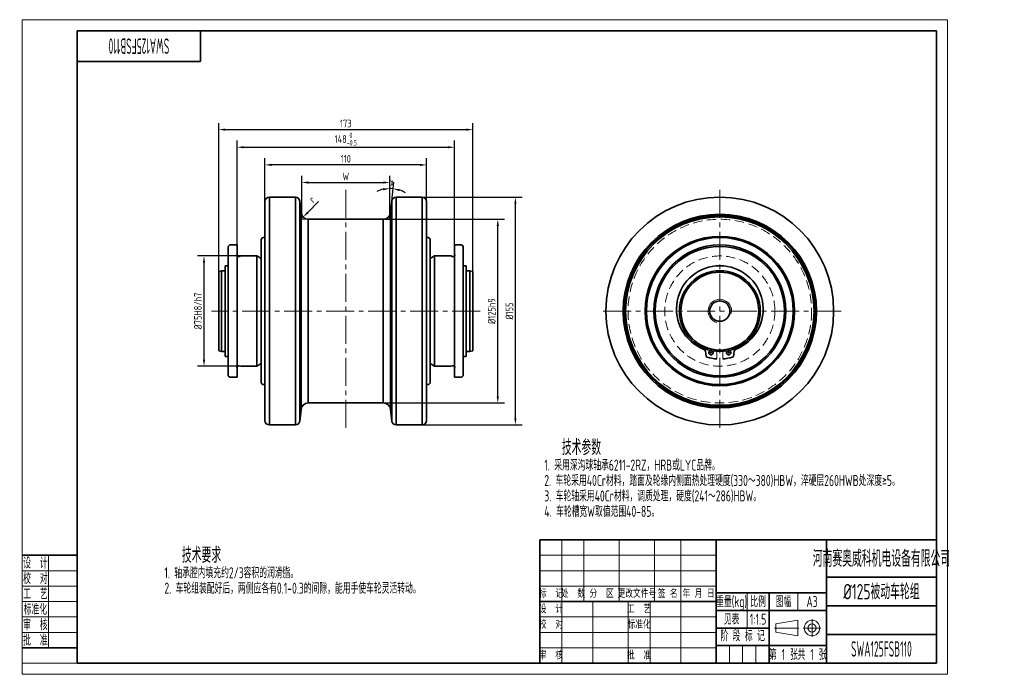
# Model space of a CAD drawing. Header units: millimetres. Extents: x -2 to 669, y 0 to 446.
import ezdxf
from ezdxf.enums import TextEntityAlignment as Align

# ---------------------------------------------------------------- set-up
doc = ezdxf.new("R2010")
doc.units = ezdxf.units.MM
doc.linetypes.add('CENTER2', pattern=[28.575, 19.05, -3.175, 3.175, -3.175])
doc.linetypes.add('DASHED2', pattern=[9.525, 6.35, -3.175])
doc.layers.get('Defpoints').update_dxf_attribs({"lineweight": 18})
for name, color, linetype, lineweight in [('01.1', 1, 'Continuous', 18), ('01.2', 7, 'Continuous', 35), ('01.T', 3, 'Continuous', 18), ('02.1', 2, 'DASHED2', 18), ('04.1', 4, 'CENTER2', 18)]:
    doc.layers.add(name, color=color, linetype=linetype, lineweight=lineweight)
doc.styles.get("Standard").update_dxf_attribs({"font": 'isocp.shx', "width": 0.707, "bigfont": 'gbcbig.shx'})
doc.dimstyles.new('Tech_1.5', dxfattribs={"dimscale": 1.5, "dimtxt": 3.5, "dimasz": 3, "dimexe": 3, "dimexo": 0, "dimgap": 1, "dimtad": 1, "dimdec": 3, "dimdsep": 46, "dimtxsty": 'Standard', "dimcen": 0, "dimclrd": 1, "dimclre": 1, "dimclrt": 3, "dimazin": 2, "dimtfac": 1, "dimtdec": 3, "dimtmove": 0, "dimatfit": 0, "dimfxl": 0, "dimarcsym": 0})
doc.dimstyles.new('Tech_1.5$2', dxfattribs={"dimscale": 1.5, "dimtxt": 3.5, "dimasz": 3, "dimexe": 3, "dimexo": 0, "dimgap": 1, "dimtad": 1, "dimtih": 1, "dimtoh": 1, "dimdec": 3, "dimdsep": 46, "dimtxsty": 'Standard', "dimcen": 0, "dimclrd": 1, "dimclre": 1, "dimclrt": 3, "dimazin": 2, "dimtfac": 1, "dimtdec": 3, "dimtmove": 0, "dimatfit": 0, "dimfxl": 0, "dimarcsym": 0})

# ---------------------------------------------------------------- blocks, each defined once
blk = doc.blocks.new('A$C378E2D00')
at = {"layer": '01.1'}
for p, q in [((0, 297), (0, 0)), ((420, 297), (0, 297)), ((420, 0), (420, 297)), ((12, 54), (12, 12)), ((25, 47), (0, 47)), ((25, 40), (0, 40)), ((25, 33), (0, 33)), ((25, 26), (0, 26)), ((25, 19), (0, 19)), ((25, 5), (0, 5)), ((0, 0), (420, 0))]:
    blk.add_line(p, q, dxfattribs=at)
at = {"layer": '01.2'}
for p, q in [((415, 292), (25, 292)), ((25, 292), (25, 5)), ((81, 292), (81, 278)), ((415, 5), (415, 292)), ((81, 278), (25, 278)), ((25, 54), (0, 54)), ((25, 12), (0, 12)), ((25, 5), (415, 5))]:
    blk.add_line(p, q, dxfattribs=at)
at = {"layer": '01.T', "width": 0.707}
for s, p in [('设  计', (6, 50.5)), ('校  对', (6, 43.5)), ('工  艺', (6, 36.5)), ('标准化', (6, 29.5)), ('审  核', (6, 22.5)), ('批  准', (6, 15.5))]:
    blk.add_text(s, height=5, dxfattribs=at).set_placement(p, align=Align.MIDDLE_CENTER)
blk = doc.blocks.new('A$C6AAB7862')
at = {"layer": '01.1'}
for p, q in [((-16.5, 1.83), (-6.5, 3.5)), ((-16.5, 1.83), (-16.5, -1.83)), ((-6.5, 3.5), (-6.5, -3.5)), ((-16.5, -1.83), (-6.5, -3.5))]:
    blk.add_line(p, q, dxfattribs=at)
for radius in [3.5, 1.83]:
    blk.add_circle((0, 0), radius, dxfattribs=at)
at = {"layer": '04.1'}
for p, q in [((-17, 0), (-6, 0)), ((-4, 0), (4, 0)), ((0, 4), (0, -4))]:
    blk.add_line(p, q, dxfattribs=at)
blk = doc.blocks.new('A$C4DBB3281')
at = {"layer": '01.1'}
for p, q in [((-255, 84), (-255, 42)), ((-240, 84), (-240, 42)), ((-216, 84), (-216, 42)), ((-192, 84), (-192, 42)), ((-174, 84), (-174, 0)), ((-270, 73.5), (-150, 73.5)), ((-270, 63), (-150, 63)), ((-270, 52.5), (-150, 52.5)), ((-129, 48), (-129, 24)), ((-94.5, 48), (-94.5, 36)), ((-255, 42), (-255, 0)), ((-234, 42), (-234, 0)), ((-210, 42), (-210, 0)), ((-195, 42), (-195, 0)), ((-270, 31.5), (-150, 31.5)), ((-270, 21), (-150, 21)), ((-270, 10.5), (-150, 10.5)), ((-141, 0), (-141, 12)), ((-132, 0), (-132, 12)), ((-123, 0), (-123, 12))]:
    blk.add_line(p, q, dxfattribs=at)
at = {"layer": '01.2'}
for p, q in [((-270, 84), (0, 84)), ((-270, 84), (-270, 0)), ((-150, 0), (-150, 84)), ((-75, 0), (-75, 84)), ((0, 84), (0, 0)), ((-75, 58.5), (0, 58.5)), ((-150, 48), (-75, 48)), ((-114, 0), (-114, 48)), ((-270, 42), (-150, 42)), ((-150, 36), (-75, 36)), ((-75, 39), (0, 39)), ((-150, 24), (-114, 24)), ((-75, 19.5), (0, 19.5)), ((-150, 12), (-75, 12)), ((-270, 0), (0, 0))]:
    blk.add_line(p, q, dxfattribs=at)
at = {"layer": '01.2', "xscale": 1.5, "yscale": 1.5, "zscale": 1.5}
blk.add_blockref('A$C6AAB7862', (-84.75, 24), dxfattribs=at)
at = {"layer": '01.T'}
for s, height, width, p in [('河南赛奥威科机电设备有限公司', 11.25, 0.625, (-37.5, 71.25)), ('重量(kg)', 7.5, 0.707, (-139.5, 42)), ('比例', 7.5, 0.707, (-121.5, 42)), ('图幅', 7.5, 0.707, (-104.25, 42)), ('A3', 7.5, 0.707, (-84.75, 42)), ('阶 段 标 记', 7.5, 0.707, (-132, 18.75)), ('第   张', 7.5, 0.707, (-104.25, 6)), ('共   张', 7.5, 0.707, (-84.75, 6))]:
    blk.add_text(s, height=height, dxfattribs=dict(at, width=width)).set_placement(p, align=Align.MIDDLE_CENTER)
for s, p in [('标  记', (-262.5, 47.25)), ('处  数', (-247.5, 47.25)), ('分  区', (-228, 47.25)), ('更改文件号', (-204, 47.25)), ('签 名', (-183, 47.25)), ('年 月 日', (-162, 47.25)), ('设  计', (-262.5, 36.75)), ('工  艺', (-202.5, 36.75)), ('校  对', (-262.5, 26.25)), ('标准化', (-202.5, 26.25)), ('审  核', (-262.5, 5.25)), ('批  准', (-202.5, 5.25))]:
    blk.add_text(s, height=5.25, dxfattribs=at).set_placement(p, align=Align.MIDDLE_CENTER)
blk = doc.blocks.new('*D4')
at = {"layer": '01.1', "color": 1, "lineweight": -2}
for p, q in [((146.31, 292.19), (146.31, 363.19)), ((294.31, 292.19), (294.31, 363.19)), ((150.81, 358.69), (289.81, 358.69))]:
    blk.add_line(p, q, dxfattribs=at)
at = {"layer": '01.1', "color": 1}
for points in [[(150.81, 359.44), (150.81, 357.94), (146.31, 358.69)], [(289.81, 359.44), (289.81, 357.94), (294.31, 358.69)]]:
    blk.add_solid(points, dxfattribs=at)
at = {"layer": 'Defpoints', "color": 0}
for p in [(294.31, 358.69), (146.31, 292.19), (294.31, 292.19)]:
    blk.add_point(p, dxfattribs=at)
at = {"layer": '01.1', "color": 3, "insert": (220.31, 364.28), "char_height": 5.25, "attachment_point": 5}
blk.add_mtext('\\A1;148{\\H0.7x;\\S 0^ -0.5;}', dxfattribs=at)
blk = doc.blocks.new('*D5')
at = {"layer": '01.1', "color": 1, "lineweight": -2}
for p, q in [((148.81, 284.69), (119.31, 284.69)), ((123.81, 214.19), (123.81, 280.19)), ((148.81, 209.69), (119.31, 209.69))]:
    blk.add_line(p, q, dxfattribs=at)
at = {"layer": '01.1', "color": 1}
for points in [[(123.06, 280.19), (124.56, 280.19), (123.81, 284.69)], [(123.06, 214.19), (124.56, 214.19), (123.81, 209.69)]]:
    blk.add_solid(points, dxfattribs=at)
at = {"layer": 'Defpoints', "color": 0}
for p in [(123.81, 284.69), (148.81, 284.69), (148.81, 209.69)]:
    blk.add_point(p, dxfattribs=at)
at = {"layer": '01.1', "color": 3, "insert": (119.69, 247.19), "char_height": 5.25, "attachment_point": 5, "rotation": 90}
blk.add_mtext('%%c75H8/h7', dxfattribs=at)
blk = doc.blocks.new('*D6')
at = {"layer": '01.1', "color": 1, "lineweight": -2}
for p, q in [((190.31, 309.69), (190.31, 339.19)), ((250.31, 309.69), (250.31, 339.19)), ((194.81, 334.69), (245.81, 334.69))]:
    blk.add_line(p, q, dxfattribs=at)
at = {"layer": '01.1', "color": 1}
for points in [[(194.81, 335.44), (194.81, 333.94), (190.31, 334.69)], [(245.81, 335.44), (245.81, 333.94), (250.31, 334.69)]]:
    blk.add_solid(points, dxfattribs=at)
at = {"layer": 'Defpoints', "color": 0}
for p in [(250.31, 334.69), (190.31, 309.69), (250.31, 309.69)]:
    blk.add_point(p, dxfattribs=at)
at = {"layer": '01.1', "color": 3, "insert": (220.31, 338.82), "char_height": 5.25, "attachment_point": 5}
blk.add_mtext('W', dxfattribs=at)
blk = doc.blocks.new('*D7')
at = {"layer": '01.1', "color": 1, "lineweight": -2}
for p, q in [((165.31, 321.69), (165.31, 351.19)), ((275.31, 321.69), (275.31, 351.19)), ((270.81, 346.69), (169.81, 346.69))]:
    blk.add_line(p, q, dxfattribs=at)
at = {"layer": '01.1', "color": 1}
for points in [[(169.81, 347.44), (169.81, 345.94), (165.31, 346.69)], [(270.81, 347.44), (270.81, 345.94), (275.31, 346.69)]]:
    blk.add_solid(points, dxfattribs=at)
at = {"layer": 'Defpoints', "color": 0}
for p in [(165.31, 346.69), (165.31, 321.69), (275.31, 321.69)]:
    blk.add_point(p, dxfattribs=at)
at = {"layer": '01.1', "color": 3, "insert": (220.31, 350.82), "char_height": 5.25, "attachment_point": 5}
blk.add_mtext('110', dxfattribs=at)
blk = doc.blocks.new('*D8')
at = {"layer": '01.1', "color": 1, "lineweight": -2}
for p, q in [((133.81, 273.69), (133.81, 375.19)), ((138.31, 370.69), (302.31, 370.69)), ((306.81, 274.16), (306.81, 375.19))]:
    blk.add_line(p, q, dxfattribs=at)
at = {"layer": '01.1', "color": 1}
for points in [[(138.31, 371.44), (138.31, 369.94), (133.81, 370.69)], [(302.31, 371.44), (302.31, 369.94), (306.81, 370.69)]]:
    blk.add_solid(points, dxfattribs=at)
at = {"layer": 'Defpoints', "color": 0}
for p in [(306.81, 370.69), (133.81, 273.69), (306.81, 274.16)]:
    blk.add_point(p, dxfattribs=at)
at = {"layer": '01.1', "color": 3, "insert": (220.31, 374.82), "char_height": 5.25, "attachment_point": 5}
blk.add_mtext('173', dxfattribs=at)
blk = doc.blocks.new('*D9')
at = {"layer": '01.1', "color": 1, "lineweight": -2}
for p, q in [((245.81, 309.69), (328.31, 309.69)), ((323.81, 189.19), (323.81, 305.19)), ((245.81, 184.69), (328.31, 184.69))]:
    blk.add_line(p, q, dxfattribs=at)
at = {"layer": '01.1', "color": 1}
for points in [[(323.06, 305.19), (324.56, 305.19), (323.81, 309.69)], [(323.06, 189.19), (324.56, 189.19), (323.81, 184.69)]]:
    blk.add_solid(points, dxfattribs=at)
at = {"layer": 'Defpoints', "color": 0}
for p in [(245.81, 309.69), (323.81, 309.69), (245.81, 184.69)]:
    blk.add_point(p, dxfattribs=at)
at = {"layer": '01.1', "color": 3, "insert": (319.69, 247.19), "char_height": 5.25, "attachment_point": 5, "rotation": 90}
blk.add_mtext('%%c125h9', dxfattribs=at)
blk = doc.blocks.new('*D10')
at = {"layer": '01.1', "color": 1, "lineweight": -2}
for p, q in [((272.31, 324.69), (340.31, 324.69)), ((335.81, 174.19), (335.81, 320.19)), ((272.31, 169.69), (340.31, 169.69))]:
    blk.add_line(p, q, dxfattribs=at)
at = {"layer": '01.1', "color": 1}
for points in [[(335.06, 320.19), (336.56, 320.19), (335.81, 324.69)], [(335.06, 174.19), (336.56, 174.19), (335.81, 169.69)]]:
    blk.add_solid(points, dxfattribs=at)
at = {"layer": 'Defpoints', "color": 0}
for p in [(272.31, 324.69), (335.81, 324.69), (272.31, 169.69)]:
    blk.add_point(p, dxfattribs=at)
at = {"layer": '01.1', "color": 3, "insert": (331.69, 247.19), "char_height": 5.25, "attachment_point": 5, "rotation": 90}
blk.add_mtext('%%c155', dxfattribs=at)
blk = doc.blocks.new('*D11')
at = {"layer": '01.1', "color": 1, "lineweight": -2}
blk.add_line((201.71, 321.74), (194.47, 314.34), dxfattribs=at)
at = {"layer": '01.1', "color": 1}
blk.add_solid([(193.93, 314.86), (195, 313.81), (191.32, 311.12)], dxfattribs=at)
at = {"layer": 'Defpoints', "color": 0}
for p in [(191.32, 311.12), (194.81, 314.69)]:
    blk.add_point(p, dxfattribs=at)
at = {"layer": '01.1', "color": 3, "insert": (197.32, 323.16), "char_height": 5.25, "attachment_point": 5, "rotation": 45.64127}
blk.add_mtext('r', dxfattribs=at)
blk = doc.blocks.new('*D12')
at = {"layer": '01.1', "color": 1, "lineweight": -2}
for p, q in [((250.31, 324.69), (250.31, 335.11)), ((251.61, 322.01), (252.97, 334.97))]:
    blk.add_line(p, q, dxfattribs=at)
for start, end in [(102.35198, 114.70396), (84, 90), (59.29604, 71.64802)]:
    blk.add_arc((250.31, 309.69), 20.91, start, end, dxfattribs=at)
at = {"layer": '01.1', "color": 1}
for points in [[(245.76, 330.87), (245.92, 329.38), (250.31, 330.61)], [(256.74, 328.81), (257.06, 330.28), (252.5, 330.49)]]:
    blk.add_solid(points, dxfattribs=at)
at = {"layer": 'Defpoints', "color": 0}
for p in [(251.77, 330.56), (250.31, 324.69), (251.61, 322.01), (250.31, 309.69), (250.78, 314.17)]:
    blk.add_point(p, dxfattribs=at)
at = {"layer": '01.1', "color": 3, "insert": (251.39, 335.11), "char_height": 5.25, "attachment_point": 5}
blk.add_mtext('α', dxfattribs=at)
blk = doc.blocks.new('A$C672B58AE')
at = {"layer": '01.2'}
for p, q in [((-55, 74.5), (-55, -74.5)), ((-52, -77.5), (-52, 77.5)), ((-52, 77.5), (-34.28, 77.5)), ((-34.28, -77.5), (-34.28, 77.5)), ((-31.29, -74.81), (-31.29, 74.81)), ((-30.47, 66.98), (-31.29, 74.81)), ((30.47, 66.98), (31.29, 74.81)), ((31.29, -74.81), (31.29, 74.81)), ((34.28, -77.5), (34.28, 77.5)), ((52, 77.5), (34.28, 77.5)), ((52, -77.5), (52, 77.5)), ((55, 74.5), (55, -74.5)), ((-30.47, -66.98), (-30.47, 66.98)), ((-25.5, -62.5), (-25.5, 62.5)), ((-25.5, 62.5), (25.5, 62.5)), ((25.5, -62.5), (25.5, 62.5)), ((30.47, -66.98), (30.47, 66.98)), ((-57.5, 48.5), (-57.5, -48.5)), ((-56, 50), (-55, 50)), ((56, 50), (55, 50)), ((56, 50), (55, 50)), ((57.5, 48.5), (57.5, -48.5)), ((57.5, 48.5), (57.5, -48.5)), ((-80, 44), (-79, 45)), ((-80, 44), (-80, -44)), ((-79, 45), (-74, 45)), ((-74, -45), (-74, 45)), ((74, 45), (74, -45)), ((79, 45), (74, 45)), ((80, 44), (79, 45)), ((80, 44), (80, -44)), ((-74, 39.3), (-74.2, 37.88)), ((-74.2, 37.88), (-74.2, 37.8)), ((-73.6, 37.2), (-72.7, 37.2)), ((-71.5, 37.5), (-72.54, 37.22)), ((-71.5, 37.5), (-60.5, 37.5)), ((-60.5, 37.5), (-60.5, -37.5)), ((-60.5, 37.5), (-57.5, 35.77)), ((-57.5, 35.77), (-57.5, 27.5)), ((60.5, 37.5), (57.5, 35.77)), ((57.5, 35.77), (57.5, 27.5)), ((71.5, 37.5), (60.5, 37.5)), ((60.5, 37.5), (60.5, -37.5)), ((71.5, 37.5), (72.54, 37.22)), ((73.6, 37.2), (72.7, 37.2)), ((74, 39.3), (74.2, 37.88)), ((74.2, 37.88), (74.2, 37.8)), ((-84.5, 27.5), (-86.5, 26.96)), ((-86.5, -26.96), (-86.5, 26.96)), ((-84.5, -27.5), (-84.5, 27.5)), ((-82, 27.5), (-84.5, 27.5)), ((-82, 30.87), (-82, -30.87)), ((-82, 30.87), (-80, 30.87)), ((-82, -27.5), (-82, 27.5)), ((-80, 30.87), (-80, -30.87)), ((82, 30.87), (80, 30.87)), ((80, 30.87), (80, -30.87)), ((82, 30.87), (82, -30.87)), ((82, -27.5), (82, 27.5)), ((82, 27.5), (84.5, 27.5)), ((84.5, 27.5), (86.5, 26.96)), ((84.5, -27.5), (84.5, 27.5)), ((86.5, -26.96), (86.5, 26.96)), ((-84.5, -27.5), (-86.5, -26.96)), ((-82, -27.5), (-84.5, -27.5)), ((-82, -30.87), (-80, -30.87)), ((-57.5, -27.5), (-57.5, -35.77)), ((57.5, -27.5), (57.5, -35.77)), ((82, -30.87), (80, -30.87)), ((82, -27.5), (84.5, -27.5)), ((84.5, -27.5), (86.5, -26.96)), ((-74.2, -37.88), (-74.2, -37.8)), ((-74, -39.3), (-74.2, -37.88)), ((-73.6, -37.2), (-72.7, -37.2)), ((-71.5, -37.5), (-72.54, -37.22)), ((-71.5, -37.5), (-60.5, -37.5)), ((-60.5, -37.5), (-57.5, -35.77)), ((60.5, -37.5), (57.5, -35.77)), ((71.5, -37.5), (60.5, -37.5)), ((71.5, -37.5), (72.54, -37.22)), ((73.6, -37.2), (72.7, -37.2)), ((74, -39.3), (74.2, -37.88)), ((74.2, -37.88), (74.2, -37.8)), ((-80, -44), (-79, -45)), ((-79, -45), (-74, -45)), ((79, -45), (74, -45)), ((80, -44), (79, -45)), ((-56, -50), (-55, -50)), ((56, -50), (55, -50)), ((56, -50), (55, -50)), ((-30.47, -66.98), (-31.29, -74.81)), ((-25.5, -62.5), (25.5, -62.5)), ((30.47, -66.98), (31.29, -74.81)), ((-52, -77.5), (-34.28, -77.5)), ((52, -77.5), (34.28, -77.5))]:
    blk.add_line(p, q, dxfattribs=at)
for centre, radius, start, end in [((-52, 74.5), 3, 90, 180), ((-34.28, 74.5), 3, 6, 90), ((34.28, 74.5), 3, 90, 174), ((52, 74.5), 3, 0, 90), ((-25.5, 67.5), 5, 186, 270), ((25.5, 67.5), 5, 270, 354), ((-56, 48.5), 1.5, 90, 180), ((56, 48.5), 1.5, 0, 90), ((56, 48.5), 1.5, 0, 90), ((-73.6, 37.8), 0.6, 180, 270), ((-72.7, 37.8), 0.6, 270, 285), ((72.7, 37.8), 0.6, 255, 270), ((73.6, 37.8), 0.6, 270, 0), ((-73.6, -37.8), 0.6, 90, 180), ((-72.7, -37.8), 0.6, 75, 90), ((72.7, -37.8), 0.6, 90, 105), ((73.6, -37.8), 0.6, 360, 90), ((-56, -48.5), 1.5, 180, 270), ((56, -48.5), 1.5, 270, 0), ((56, -48.5), 1.5, 270, 0), ((-25.5, -67.5), 5, 90, 174), ((25.5, -67.5), 5, 6, 90), ((-52, -74.5), 3, 180, 270), ((-34.28, -74.5), 3, 270, 354), ((34.28, -74.5), 3, 186, 270), ((52, -74.5), 3, 270, 0)]:
    blk.add_arc(centre, radius, start, end, dxfattribs=at)
at = {"layer": '04.1'}
for p, q in [((0, 82.5), (0, -82.5)), ((91.5, 0), (-91.5, 0))]:
    blk.add_line(p, q, dxfattribs=at)
blk = doc.blocks.new('A$C60EC4211')
at = {"layer": '01.1'}
blk.add_arc((0, 0), 8, 348.06618, 255.9243, dxfattribs=at)
at = {"layer": '01.2'}
for p, q in [((-9.85, -27.23), (-9.21, -30.86)), ((9.85, -27.23), (9.21, -30.86))]:
    blk.add_line(p, q, dxfattribs=at)
for centre, radius in [((0, 0), 77.5), ((0, 0), 65.87), ((0, 0), 65), ((0, 0), 64.13), ((0, 0), 50.87), ((0, 0), 50), ((0, 0), 45), ((0, 0), 44), ((0, 0), 27.5), ((0, 0), 26.5), ((0, 0), 6.92), ((-6, -28.37), 1.5), ((6, -28.37), 1.5)]:
    blk.add_circle(centre, radius, dxfattribs=at)
for centre, radius, start, end in [((0, 1.37), 29.5, 291.43487, 248.56513), ((-11.33, -27.49), 1.5, 10, 68.56513), ((11.33, -27.49), 1.5, 111.43487, 170), ((-8.52, -30.74), 0.7, 190, 254.50756), ((0, 0), 32.6, 254.50756, 266.48271), ((0, 0), 32.6, 273.51729, 285.49244), ((8.52, -30.74), 0.7, 285.49244, 350)]:
    blk.add_arc(centre, radius, start, end, dxfattribs=at)
at = {"layer": '02.1'}
for radius in [62.5, 37.5]:
    blk.add_circle((0, 0), radius, dxfattribs=at)
at = {"layer": '04.1'}
for p, q in [((0, 82.5), (0, -82.5)), ((82.5, 0), (-82.5, 0)), ((-5.59, -26.42), (-6.41, -30.33)), ((5.59, -26.42), (6.41, -30.33)), ((-2, -27.43), (-2, -32.54)), ((2, -27.43), (2, -32.54))]:
    blk.add_line(p, q, dxfattribs=at)
for start, end in [(254.10724, 262.01167), (277.98833, 285.89276)]:
    blk.add_arc((0, 0), 29, start, end, dxfattribs=at)

msp = doc.modelspace()

# ---------------------------------------------------------------- linework, layer by layer
at = {"layer": '01.1'}
for p, q in [((250.3127, 309.6942), (250.3127, 324.6942)), ((190.3127, 309.6942), (189.8421, 314.1716)), ((190.3127, 309.6942), (194.8147, 309.6942)), ((250.3127, 309.6942), (245.8107, 309.6942)), ((250.3127, 309.6942), (250.7833, 314.1716))]:
    msp.add_line(p, q, dxfattribs=at)

# ---------------------------------------------------------------- block references
at = {"layer": '01.1', "xscale": 1.5, "yscale": 1.5, "zscale": 1.5}
msp.add_blockref('A$C378E2D00', (0, 0), dxfattribs=at)
at = {"layer": '01.1'}
for name, p in [('A$C672B58AE', (220.3127, 247.1942)), ('A$C60EC4211', (474.9758, 247.1942))]:
    msp.add_blockref(name, p, dxfattribs=at)
at = {"layer": '01.2'}
msp.add_blockref('A$C4DBB3281', (622.5, 7.5), dxfattribs=at)

# ---------------------------------------------------------------- texts
at = {"layer": '01.T', "width": 0.5}
msp.add_text('SWA125FSB110', height=10.5, rotation=180, dxfattribs=at).set_placement((79.5, 427.5), align=Align.MIDDLE_CENTER)
at = {"layer": '01.T', "width": 0.707}
for s, height, p in [('技术参数', 10.5, (367.4032, 154.3994)), ('1. 采用深沟球轴承6211-2RZ，HRB或LYC品牌。', 7.5, (355.4755, 142.3994)), ('2. 车轮采用40Cr材料，踏面及轮缘内侧面热处理硬度(330～380)HBW，淬硬层260HWB处深度≥5。', 7.5, (355.4755, 131.8994)), ('3. 车轮轴采用40Cr材料，调质处理，硬度(241～286)HBW。', 7.5, (355.4755, 121.3994)), ('4. 车轮槽宽W取值范围40-85。', 7.5, (355.4755, 110.8994)), ('技术要求', 10.5, (108.7328, 81.1182)), ('1. 轴承腔内填充约2/3容积的润滑脂。', 7.5, (96.8052, 69.1182)), ('2. 车轮组装配好后，两侧应各有0.1-0.3的间隙，能用手使车轮灵活转动。', 7.5, (96.8052, 58.6182))]:
    msp.add_text(s, height=height, dxfattribs=at).set_placement(p, align=Align.MIDDLE_LEFT)
at = {"layer": '01.T'}
for s, height, width, p in [('%%c125被动车轮组', 10.5, 0.707, (585, 56.25)), ('见表', 7.5, 0.707, (483, 37.5)), ('1:1.5', 7.5, 0.707, (501, 37.5)), ('SWA125FSB110', 10.5, 0.5, (585, 17.25)), ('1', 7.5, 0.707, (518.25, 13.5)), ('1', 7.5, 0.707, (537.75, 13.5))]:
    msp.add_text(s, height=height, dxfattribs=dict(at, width=width)).set_placement(p, align=Align.MIDDLE_CENTER)

# ---------------------------------------------------------------- dimensions: what is measured, and where the dimension line sits
at = {"layer": '01.1'}
for base, p1, p2, picture, middle in [((306.8127, 370.6942), (133.8127, 273.6942), (306.8127, 274.1583), '*D8', (220.3127, 374.8192)), ((165.3127, 346.6942), (275.3127, 321.6942), (165.3127, 321.6942), '*D7', (220.3127, 350.8192))]:
    dim = msp.add_linear_dim(base=base, p1=p1, p2=p2, dimstyle='Tech_1.5', dxfattribs=at)
    dim.commit()
    dim.dimension.update_dxf_attribs({"geometry": picture, "text_midpoint": middle})
for base, p1, p2, text, picture, middle in [((294.3127, 358.6942), (146.3127, 292.1942), (294.3127, 292.1942), '\\A1;<>{\\H0.7x;\\S 0^ -0.5;}', '*D4', (220.3127, 364.2837)), ((250.3127, 334.6942), (190.3127, 309.6942), (250.3127, 309.6942), 'W', '*D6', (220.3127, 338.8192))]:
    dim = msp.add_linear_dim(base=base, p1=p1, p2=p2, text=text, dimstyle='Tech_1.5', dxfattribs=at)
    dim.commit()
    dim.dimension.update_dxf_attribs({"geometry": picture, "text_midpoint": middle})
dim = msp.add_angular_dim_2l(base=(251.7716, 330.5574), line1=((250.7833, 314.1716), (251.6069, 322.0078)), line2=((250.3127, 309.6942), (250.3127, 324.6942)), text='α', dimstyle='Tech_1.5$2', override={"dimtmove": 2}, dxfattribs=at)
dim.commit()
dim.dimension.update_dxf_attribs({"geometry": '*D12', "text_midpoint": (251.3851, 335.1067), "dimtype": 162})
dim = msp.add_radius_dim(center=(194.8147, 314.6942), mpoint=(191.319, 311.1193), text='r', dimstyle='Tech_1.5', override={"dimtmove": 1}, dxfattribs=at)
dim.commit()
dim.dimension.update_dxf_attribs({"geometry": '*D11', "text_midpoint": (200.2708, 320.2738), "dimtype": 164})
for base, p1, p2, text, picture, middle in [((335.8127, 324.6942), (272.3127, 169.6942), (272.3127, 324.6942), '%%c<>', '*D10', (331.6877, 247.1942)), ((323.8127, 309.6942), (245.8107, 184.6942), (245.8107, 309.6942), '%%c<>h9', '*D9', (319.6872, 247.1942)), ((123.8127, 284.6942), (148.8127, 209.6942), (148.8127, 284.6942), '%%c<>H8/h7', '*D5', (119.6877, 247.1942))]:
    dim = msp.add_linear_dim(base=base, p1=p1, p2=p2, angle=90, text=text, dimstyle='Tech_1.5', dxfattribs=at)
    dim.commit()
    dim.dimension.update_dxf_attribs({"geometry": picture, "text_midpoint": middle})

doc.saveas('drawing.dxf')
